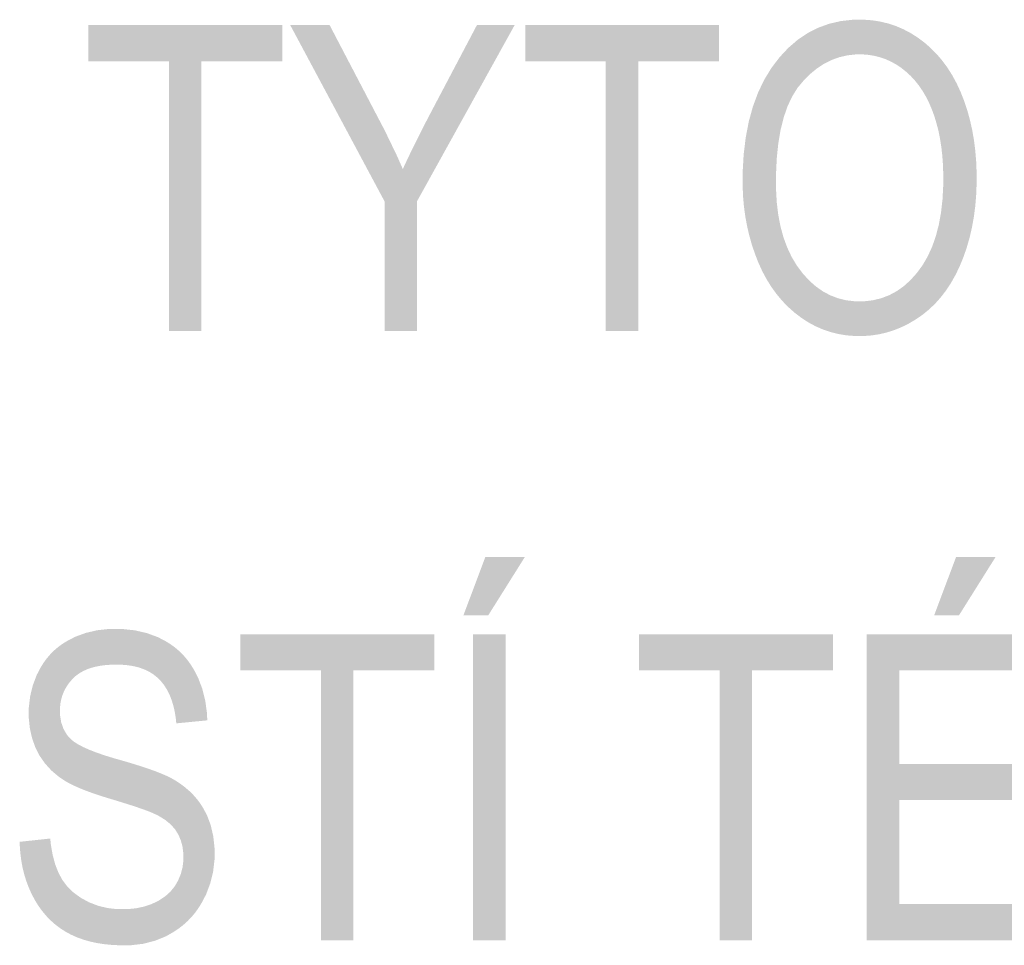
# Model space of a CAD drawing. Header units: millimetres. Extents: x 0 to 78750, y 0 to 63000.
# Tile 60 of 69: x 75375 to 75979, y 12888 to 13456. Entities that reach past the tile are written whole.
import ezdxf

# ---------------------------------------------------------------- set-up
doc = ezdxf.new("R2010")
doc.units = ezdxf.units.MM
doc.header["$LTSCALE"] = 1000
doc.layers.add('Text obecně', color=7, linetype='Continuous')

msp = doc.modelspace()

# ---------------------------------------------------------------- hatches: boundary and pattern name
at = {"layer": 'Text obecně', "linetype": 'Continuous', "lineweight": -3, "transparency": 33554687}
h = msp.add_hatch(color=7, dxfattribs=at)
h.paths.add_polyline_path([(75818.06, 13356.39), (75818.06, 13362.22), (75818.38, 13367.73), (75818.69, 13373.25), (75819.32, 13378.45), (75819.95, 13383.65), (75820.89, 13388.54), (75821.83, 13393.42), (75823.08, 13397.98), (75824.33, 13402.55), (75825.91, 13406.79), (75827.47, 13411.05), (75829.35, 13414.98), (75831.23, 13418.91), (75833.43, 13422.53), (75835.62, 13426.15), (75838.13, 13429.44), (75840.63, 13432.75), (75843.32, 13435.63), (75846.02, 13438.52), (75848.89, 13440.99), (75851.76, 13443.47), (75854.81, 13445.53), (75857.87, 13447.6), (75861.1, 13449.25), (75864.34, 13450.9), (75867.76, 13452.13), (75871.17, 13453.37), (75874.78, 13454.2), (75878.38, 13455.02), (75882.16, 13455.43), (75885.94, 13455.84), (75889.91, 13455.84), (75892.51, 13455.84), (75895.04, 13455.65), (75897.57, 13455.46), (75900.04, 13455.07), (75902.51, 13454.69), (75904.92, 13454.1), (75907.32, 13453.52), (75909.66, 13452.75), (75912, 13451.97), (75914.28, 13451), (75916.56, 13450.04), (75918.77, 13448.87), (75920.98, 13447.71), (75923.14, 13446.35), (75925.29, 13445), (75927.37, 13443.45), (75929.46, 13441.9), (75931.42, 13440.2), (75933.37, 13438.49), (75935.21, 13436.63), (75937.05, 13434.78), (75938.76, 13432.77), (75940.48, 13430.76), (75942.06, 13428.6), (75943.66, 13426.44), (75945.12, 13424.13), (75946.59, 13421.81), (75947.93, 13419.35), (75949.27, 13416.87), (75950.49, 13414.26), (75951.7, 13411.64), (75952.8, 13408.87), (75953.9, 13406.09), (75954.85, 13403.22), (75955.81, 13400.36), (75956.63, 13397.4), (75957.44, 13394.44), (75958.13, 13391.4), (75958.82, 13388.34), (75959.37, 13385.2), (75959.91, 13382.06), (75960.32, 13378.82), (75960.73, 13375.58), (75961.01, 13372.25), (75961.28, 13368.92), (75961.42, 13365.5), (75961.55, 13362.08), (75961.55, 13358.56), (75961.55, 13355), (75961.4, 13351.52), (75961.26, 13348.05), (75960.98, 13344.68), (75960.69, 13341.31), (75960.26, 13338.02), (75959.83, 13334.74), (75959.24, 13331.56), (75958.67, 13328.37), (75957.95, 13325.28), (75957.23, 13322.18), (75956.37, 13319.18), (75955.51, 13316.18), (75954.5, 13313.27), (75953.49, 13310.37), (75952.34, 13307.56), (75951.19, 13304.74), (75949.92, 13302.1), (75948.65, 13299.45), (75947.25, 13296.98), (75945.86, 13294.51), (75944.35, 13292.21), (75942.84, 13289.91), (75941.21, 13287.79), (75939.58, 13285.66), (75937.83, 13283.69), (75936.08, 13281.73), (75934.2, 13279.95), (75932.33, 13278.16), (75930.34, 13276.55), (75928.35, 13274.93), (75926.24, 13273.48), (75924.13, 13272.04), (75921.98, 13270.77), (75919.83, 13269.51), (75917.63, 13268.42), (75915.44, 13267.34), (75913.2, 13266.44), (75910.97, 13265.53), (75908.69, 13264.81), (75906.41, 13264.08), (75904.1, 13263.54), (75901.78, 13263), (75899.41, 13262.64), (75897.06, 13262.28), (75894.66, 13262.1), (75892.25, 13261.91), (75889.81, 13261.91), (75887.16, 13261.91), (75884.59, 13262.11), (75882.01, 13262.31), (75879.5, 13262.71), (75876.99, 13263.11), (75874.55, 13263.71), (75872.11, 13264.31), (75869.75, 13265.11), (75867.38, 13265.91), (75865.09, 13266.91), (75862.79, 13267.9), (75860.56, 13269.1), (75858.34, 13270.3), (75856.18, 13271.7), (75854.03, 13273.1), (75851.94, 13274.7), (75849.86, 13276.3), (75847.9, 13278.04), (75845.94, 13279.78), (75844.1, 13281.67), (75842.27, 13283.56), (75840.57, 13285.6), (75838.86, 13287.63), (75837.28, 13289.82), (75835.7, 13291.99), (75834.25, 13294.33), (75832.79, 13296.65), (75831.47, 13299.12), (75830.14, 13301.59), (75828.94, 13304.22), (75827.74, 13306.84), (75826.67, 13309.6), (75825.59, 13312.36), (75824.65, 13315.17), (75823.71, 13317.97), (75822.9, 13320.82), (75822.09, 13323.66), (75821.42, 13326.55), (75820.76, 13329.43), (75820.22, 13332.35), (75819.68, 13335.28), (75819.28, 13338.24), (75818.87, 13341.21), (75818.61, 13344.21), (75818.34, 13347.22), (75818.21, 13350.26), (75818.06, 13353.31)], flags=16)
h.paths.add_polyline_path([(75838.54, 13356.07), (75838.54, 13351.83), (75838.76, 13347.82), (75838.99, 13343.81), (75839.44, 13340.03), (75839.9, 13336.24), (75840.58, 13332.69), (75841.26, 13329.13), (75842.18, 13325.79), (75843.09, 13322.46), (75844.23, 13319.34), (75845.37, 13316.24), (75846.73, 13313.34), (75848.1, 13310.46), (75849.7, 13307.8), (75851.29, 13305.14), (75853.12, 13302.7), (75854.94, 13300.27), (75856.88, 13298.13), (75858.82, 13296), (75860.87, 13294.17), (75862.93, 13292.35), (75865.1, 13290.82), (75867.27, 13289.31), (75869.56, 13288.08), (75871.84, 13286.87), (75874.25, 13285.95), (75876.65, 13285.03), (75879.17, 13284.43), (75881.69, 13283.81), (75884.32, 13283.51), (75886.96, 13283.21), (75889.71, 13283.21), (75892.51, 13283.21), (75895.18, 13283.51), (75897.86, 13283.82), (75900.42, 13284.44), (75902.97, 13285.05), (75905.4, 13285.98), (75907.83, 13286.9), (75910.14, 13288.13), (75912.44, 13289.36), (75914.63, 13290.89), (75916.8, 13292.43), (75918.86, 13294.28), (75920.92, 13296.13), (75922.86, 13298.28), (75924.79, 13300.43), (75926.61, 13302.89), (75928.42, 13305.36), (75930, 13308.07), (75931.58, 13310.79), (75932.94, 13313.76), (75934.3, 13316.74), (75935.43, 13319.98), (75936.56, 13323.21), (75937.46, 13326.7), (75938.37, 13330.19), (75939.05, 13333.94), (75939.73, 13337.69), (75940.18, 13341.7), (75940.64, 13345.71), (75940.86, 13349.97), (75941.09, 13354.23), (75941.09, 13358.75), (75941.09, 13361.61), (75940.99, 13364.38), (75940.89, 13367.15), (75940.7, 13369.83), (75940.51, 13372.51), (75940.21, 13375.09), (75939.93, 13377.68), (75939.53, 13380.18), (75939.15, 13382.68), (75938.67, 13385.08), (75938.18, 13387.49), (75937.6, 13389.8), (75937.02, 13392.11), (75936.34, 13394.34), (75935.66, 13396.56), (75934.89, 13398.7), (75934.12, 13400.83), (75933.25, 13402.84), (75932.4, 13404.86), (75931.44, 13406.75), (75930.49, 13408.64), (75929.44, 13410.42), (75928.4, 13412.19), (75927.27, 13413.84), (75926.14, 13415.5), (75924.91, 13417.03), (75923.69, 13418.57), (75922.38, 13419.98), (75921.07, 13421.39), (75919.67, 13422.69), (75918.26, 13423.98), (75916.78, 13425.16), (75915.29, 13426.33), (75913.75, 13427.36), (75912.22, 13428.38), (75910.63, 13429.27), (75909.05, 13430.15), (75907.42, 13430.88), (75905.8, 13431.61), (75904.12, 13432.2), (75902.45, 13432.79), (75900.73, 13433.23), (75899.02, 13433.67), (75897.25, 13433.97), (75895.49, 13434.26), (75893.68, 13434.41), (75891.87, 13434.55), (75890.02, 13434.55), (75887.37, 13434.55), (75884.84, 13434.27), (75882.29, 13433.99), (75879.84, 13433.42), (75877.39, 13432.86), (75875.02, 13432.01), (75872.67, 13431.16), (75870.41, 13430.03), (75868.13, 13428.9), (75865.96, 13427.49), (75863.78, 13426.08), (75861.7, 13424.37), (75859.61, 13422.68), (75857.62, 13420.71), (75855.63, 13418.72), (75853.73, 13416.46), (75851.83, 13414.2), (75850.17, 13411.56), (75848.51, 13408.93), (75847.08, 13405.91), (75845.65, 13402.89), (75844.47, 13399.49), (75843.28, 13396.1), (75842.33, 13392.32), (75841.38, 13388.55), (75840.67, 13384.39), (75839.96, 13380.24), (75839.48, 13375.71), (75839.01, 13371.18), (75838.77, 13366.27), (75838.54, 13361.36)])
for points in [[(75466.27, 13265.06), (75466.27, 13430.41), (75416.89, 13430.41), (75416.89, 13452.56), (75535.79, 13452.56), (75535.79, 13430.41), (75486.17, 13430.41), (75486.17, 13265.06)], [(75598.45, 13265.06), (75598.45, 13344.48), (75540.6, 13452.56), (75564.75, 13452.56), (75594.33, 13396.02), (75598.48, 13388.13), (75602.31, 13380.2), (75606.14, 13372.26), (75609.66, 13364.28), (75611.35, 13367.95), (75613.22, 13371.86), (75615.08, 13375.77), (75617.13, 13379.91), (75619.18, 13384.05), (75621.4, 13388.42), (75623.63, 13392.79), (75626.03, 13397.4), (75655.11, 13452.56), (75678.25, 13452.56), (75618.34, 13344.48), (75618.34, 13265.06)], [(75734.15, 13265.06), (75734.15, 13430.41), (75684.76, 13430.41), (75684.76, 13452.56), (75803.66, 13452.56), (75803.66, 13430.41), (75754.04, 13430.41), (75754.04, 13265.06)], [(75374.7, 12951.86), (75393.45, 12953.87), (75393.79, 12950.35), (75394.34, 12947.14), (75394.89, 12943.93), (75395.66, 12941.04), (75396.44, 12938.15), (75397.43, 12935.57), (75398.43, 12933), (75399.65, 12930.74), (75400.86, 12928.49), (75402.41, 12926.44), (75403.96, 12924.4), (75405.85, 12922.58), (75407.74, 12920.75), (75409.96, 12919.14), (75412.19, 12917.53), (75414.75, 12916.14), (75417.31, 12914.74), (75420.03, 12913.71), (75422.75, 12912.66), (75425.63, 12911.96), (75428.52, 12911.27), (75431.55, 12910.91), (75434.6, 12910.57), (75437.8, 12910.57), (75440.64, 12910.57), (75443.32, 12910.83), (75445.99, 12911.09), (75448.5, 12911.63), (75451.01, 12912.15), (75453.35, 12912.95), (75455.69, 12913.74), (75457.87, 12914.79), (75460.05, 12915.85), (75461.95, 12917.1), (75463.84, 12918.36), (75465.47, 12919.81), (75467.08, 12921.26), (75468.42, 12922.9), (75469.76, 12924.55), (75470.83, 12926.39), (75471.89, 12928.23), (75472.69, 12930.16), (75473.49, 12932.08), (75474.01, 12934.09), (75474.55, 12936.1), (75474.81, 12938.19), (75475.08, 12940.28), (75475.08, 12942.45), (75475.08, 12944.66), (75474.82, 12946.73), (75474.57, 12948.8), (75474.06, 12950.73), (75473.55, 12952.65), (75472.79, 12954.44), (75472.02, 12956.23), (75471, 12957.88), (75469.99, 12959.52), (75468.63, 12961.04), (75467.28, 12962.55), (75465.59, 12963.94), (75463.89, 12965.32), (75461.87, 12966.57), (75459.84, 12967.82), (75457.48, 12968.94), (75456.72, 12969.31), (75455.73, 12969.73), (75454.74, 12970.15), (75453.52, 12970.62), (75452.3, 12971.09), (75450.86, 12971.61), (75449.41, 12972.13), (75447.73, 12972.7), (75446.05, 12973.27), (75444.15, 12973.9), (75442.25, 12974.52), (75440.11, 12975.19), (75437.97, 12975.87), (75435.6, 12976.59), (75433.24, 12977.32), (75430.64, 12978.1), (75428.05, 12978.87), (75425.65, 12979.64), (75423.25, 12980.4), (75421.04, 12981.16), (75418.84, 12981.91), (75416.83, 12982.65), (75414.82, 12983.4), (75412.99, 12984.13), (75411.19, 12984.86), (75409.56, 12985.59), (75407.94, 12986.31), (75406.51, 12987.01), (75405.09, 12987.73), (75403.86, 12988.42), (75402.63, 12989.12), (75401.59, 12989.81), (75398.9, 12991.57), (75396.56, 12993.54), (75394.21, 12995.51), (75392.21, 12997.7), (75390.21, 12999.88), (75388.55, 13002.28), (75386.89, 13004.67), (75385.57, 13007.28), (75384.25, 13009.89), (75383.27, 13012.65), (75382.28, 13015.42), (75381.62, 13018.33), (75380.96, 13021.26), (75380.63, 13024.33), (75380.3, 13027.4), (75380.3, 13030.64), (75380.3, 13034.19), (75380.7, 13037.62), (75381.11, 13041.06), (75381.91, 13044.38), (75382.72, 13047.7), (75383.93, 13050.91), (75385.14, 13054.11), (75386.76, 13057.2), (75387.57, 13058.74), (75388.47, 13060.19), (75389.37, 13061.64), (75390.36, 13063), (75391.36, 13064.36), (75392.45, 13065.62), (75393.53, 13066.89), (75394.71, 13068.06), (75395.89, 13069.23), (75397.16, 13070.31), (75398.43, 13071.39), (75399.8, 13072.38), (75401.17, 13073.36), (75402.62, 13074.26), (75404.08, 13075.15), (75405.63, 13075.95), (75408.73, 13077.54), (75412, 13078.74), (75415.28, 13079.94), (75418.73, 13080.74), (75422.18, 13081.54), (75425.8, 13081.94), (75429.41, 13082.35), (75433.21, 13082.35), (75437.39, 13082.35), (75441.32, 13081.93), (75445.26, 13081.51), (75448.94, 13080.67), (75452.62, 13079.83), (75456.06, 13078.57), (75459.5, 13077.31), (75462.7, 13075.63), (75464.29, 13074.79), (75465.79, 13073.85), (75467.3, 13072.92), (75468.71, 13071.88), (75470.12, 13070.84), (75471.44, 13069.71), (75472.76, 13068.57), (75473.99, 13067.34), (75475.21, 13066.09), (75476.35, 13064.76), (75477.48, 13063.43), (75478.53, 13062), (75479.57, 13060.57), (75480.52, 13059.03), (75481.48, 13057.5), (75482.33, 13055.87), (75484.04, 13052.6), (75485.37, 13049.13), (75486.69, 13045.65), (75487.61, 13041.96), (75488.53, 13038.26), (75489.06, 13034.36), (75489.59, 13030.45), (75489.72, 13026.32), (75470.74, 13024.47), (75470.54, 13026.7), (75470.24, 13028.78), (75469.93, 13030.87), (75469.51, 13032.83), (75469.08, 13034.79), (75468.54, 13036.6), (75468, 13038.42), (75467.36, 13040.1), (75466.71, 13041.78), (75465.94, 13043.33), (75465.17, 13044.88), (75464.29, 13046.28), (75463.41, 13047.7), (75462.41, 13048.97), (75461.41, 13050.24), (75460.3, 13051.38), (75459.19, 13052.52), (75457.95, 13053.51), (75456.7, 13054.51), (75455.33, 13055.36), (75453.95, 13056.22), (75452.44, 13056.92), (75450.93, 13057.64), (75449.29, 13058.21), (75447.65, 13058.78), (75445.88, 13059.2), (75444.1, 13059.63), (75442.19, 13059.92), (75440.29, 13060.19), (75438.25, 13060.34), (75436.21, 13060.48), (75434.04, 13060.48), (75431.78, 13060.48), (75429.67, 13060.35), (75427.56, 13060.22), (75425.61, 13059.97), (75423.65, 13059.7), (75421.85, 13059.32), (75420.05, 13058.94), (75418.4, 13058.41), (75416.75, 13057.9), (75415.26, 13057.26), (75413.76, 13056.61), (75412.42, 13055.84), (75411.08, 13055.06), (75409.89, 13054.16), (75408.71, 13053.25), (75407.67, 13052.22), (75406.64, 13051.19), (75405.73, 13050.11), (75404.82, 13049.02), (75404.05, 13047.88), (75403.27, 13046.75), (75402.63, 13045.55), (75401.98, 13044.36), (75401.46, 13043.12), (75400.95, 13041.87), (75400.56, 13040.57), (75400.17, 13039.27), (75399.91, 13037.93), (75399.66, 13036.58), (75399.52, 13035.17), (75399.39, 13033.77), (75399.39, 13032.32), (75399.39, 13029.79), (75399.76, 13027.49), (75400.13, 13025.18), (75400.86, 13023.1), (75401.59, 13021.02), (75402.69, 13019.16), (75403.79, 13017.31), (75405.25, 13015.68), (75405.98, 13014.86), (75406.98, 13014.04), (75407.99, 13013.22), (75409.29, 13012.39), (75410.59, 13011.56), (75412.18, 13010.73), (75413.77, 13009.9), (75415.64, 13009.06), (75417.53, 13008.23), (75419.7, 13007.39), (75421.87, 13006.54), (75424.33, 13005.7), (75426.79, 13004.85), (75429.54, 13004), (75432.28, 13003.15), (75435.32, 13002.29), (75438.36, 13001.44), (75441.16, 13000.61), (75443.96, 12999.78), (75446.52, 12998.97), (75449.08, 12998.18), (75451.4, 12997.4), (75453.72, 12996.62), (75455.8, 12995.88), (75457.89, 12995.13), (75459.72, 12994.4), (75461.57, 12993.69), (75463.17, 12992.99), (75464.78, 12992.3), (75466.14, 12991.64), (75467.5, 12990.97), (75468.63, 12990.33), (75470.27, 12989.38), (75471.79, 12988.38), (75473.31, 12987.37), (75474.74, 12986.31), (75476.16, 12985.23), (75477.47, 12984.1), (75478.79, 12982.97), (75480, 12981.77), (75481.2, 12980.58), (75482.3, 12979.33), (75483.4, 12978.07), (75484.39, 12976.74), (75485.39, 12975.43), (75486.27, 12974.04), (75487.16, 12972.66), (75487.93, 12971.21), (75489.5, 12968.32), (75490.67, 12965.21), (75491.84, 12962.09), (75492.61, 12958.76), (75493.39, 12955.43), (75493.79, 12951.87), (75494.17, 12948.32), (75494.17, 12944.55), (75494.17, 12940.81), (75493.74, 12937.18), (75493.32, 12933.55), (75492.46, 12930.02), (75491.6, 12926.5), (75490.32, 12923.08), (75489.03, 12919.67), (75487.32, 12916.36), (75486.46, 12914.7), (75485.5, 12913.14), (75484.55, 12911.58), (75483.51, 12910.11), (75482.47, 12908.63), (75481.33, 12907.26), (75480.19, 12905.88), (75478.96, 12904.59), (75477.72, 12903.31), (75476.4, 12902.11), (75475.07, 12900.92), (75473.65, 12899.81), (75472.23, 12898.71), (75470.72, 12897.7), (75469.21, 12896.69), (75467.61, 12895.77), (75464.4, 12893.93), (75460.98, 12892.55), (75457.57, 12891.17), (75453.95, 12890.25), (75450.33, 12889.33), (75446.52, 12888.88), (75442.7, 12888.42), (75438.68, 12888.42), (75436.14, 12888.42), (75433.69, 12888.53), (75431.25, 12888.64), (75428.91, 12888.88), (75426.57, 12889.11), (75424.33, 12889.46), (75422.09, 12889.8), (75419.96, 12890.27), (75417.82, 12890.73), (75415.8, 12891.32), (75413.77, 12891.89), (75411.84, 12892.59), (75409.91, 12893.28), (75408.09, 12894.09), (75406.26, 12894.91), (75404.54, 12895.84), (75402.82, 12896.76), (75401.19, 12897.81), (75399.57, 12898.85), (75398.03, 12900.01), (75396.5, 12901.17), (75395.05, 12902.45), (75393.6, 12903.73), (75392.26, 12905.12), (75390.91, 12906.52), (75389.65, 12908.03), (75388.39, 12909.55), (75387.23, 12911.17), (75386.06, 12912.8), (75384.99, 12914.55), (75383.92, 12916.3), (75382.94, 12918.16), (75381.96, 12920.02), (75381.09, 12921.95), (75380.24, 12923.87), (75379.49, 12925.85), (75378.74, 12927.84), (75378.11, 12929.88), (75377.48, 12931.93), (75376.96, 12934.03), (75376.45, 12936.15), (75376.05, 12938.31), (75375.65, 12940.48), (75375.37, 12942.7), (75375.09, 12944.94), (75374.92, 12947.22), (75374.75, 12949.52)], [(75559.45, 12891.56), (75559.45, 13056.91), (75510.06, 13056.91), (75510.06, 13079.06), (75628.97, 13079.06), (75628.97, 13056.91), (75579.35, 13056.91), (75579.35, 12891.56)], [(75803.89, 12891.56), (75803.89, 13056.91), (75754.5, 13056.91), (75754.5, 13079.06), (75873.4, 13079.06), (75873.4, 13056.91), (75823.78, 13056.91), (75823.78, 12891.56)]]:
    msp.add_hatch(color=7, dxfattribs=at).paths.add_polyline_path(points, flags=16)
h = msp.add_hatch(color=7, dxfattribs=at)
h.paths.add_polyline_path([(75652.74, 12891.56), (75652.74, 13079.06), (75672.64, 13079.06), (75672.64, 12891.56)], flags=16)
h.paths.add_polyline_path([(75646.8, 13090.64), (75660.29, 13126.51), (75684.53, 13126.51), (75662.01, 13090.64)], flags=16)
h = msp.add_hatch(color=7, dxfattribs=at)
h.paths.add_polyline_path([(75894.21, 12891.56), (75894.21, 13079.06), (76002.82, 13079.06), (76002.82, 13056.91), (75914.1, 13056.91), (75914.1, 12999.6), (75997.22, 12999.6), (75997.22, 12977.44), (75914.1, 12977.44), (75914.1, 12913.71), (76006.26, 12913.71), (76006.26, 12891.56)], flags=16)
h.paths.add_polyline_path([(75935.49, 13090.64), (75948.97, 13126.51), (75973.21, 13126.51), (75950.69, 13090.64)], flags=16)

doc.saveas('drawing.dxf')
